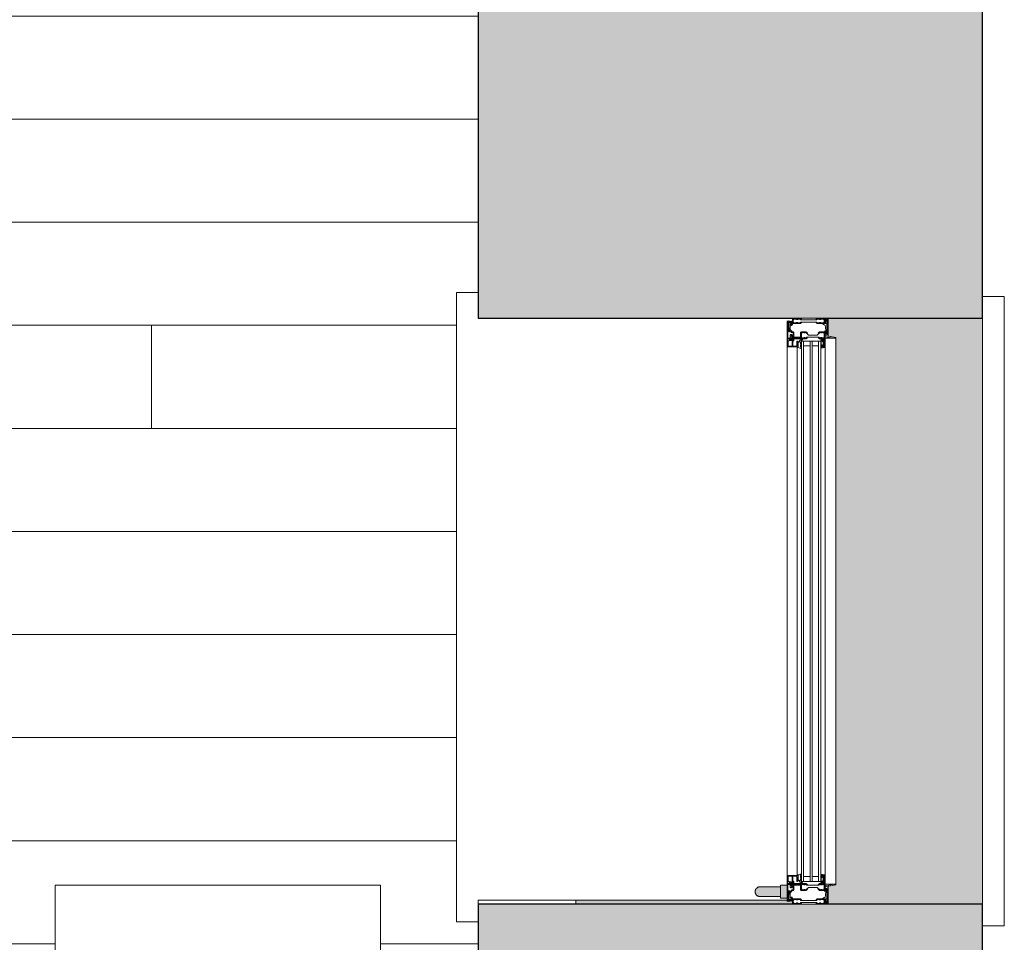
# Model space of a CAD drawing. Header units: centimetres. Extents: x 1278 to 4826, y -2037 to 1154.
# Tile 13 of 39: x 2598 to 2779, y 129 to 299. Entities that reach past the tile are written whole.
import ezdxf

# ---------------------------------------------------------------- set-up
doc = ezdxf.new("R2010")
doc.units = ezdxf.units.CM
for name, color, linetype, lineweight in [('A-widok-1', 11, 'Continuous', 9), ('Elementy szczegółów', 7, 'Continuous', 9), ('OGRODOWA - dwg temp_dwg-1', 20, 'Continuous', 35), ('Okna', 7, 'Continuous', 9), ('Okna-1', 9, 'Continuous', 9), ('Wyposażenie elektryczne', 7, 'Continuous', 9), ('Wzór powierzchni-2', 9, 'Continuous', 9), ('Ściany', 7, 'Continuous', 9), ('Ściany-1', 254, 'Continuous', 9), ('Ściany-2', 250, 'Continuous', 25)]:
    doc.layers.add(name, color=color, linetype=linetype, lineweight=lineweight)

# ---------------------------------------------------------------- blocks, each defined once
blk = doc.blocks.new('JANSEN_AG_Jansen_Janisol_Arte_66_window_2022 - Type 1-822849-Aranżacja_wersja_01')
at = {"layer": 'Okna-1'}
for points in [[(52.86, 10.21), (52.86, 10.45), (50.54, 10.45), (50.54, 9.25), (52.86, 9.25)], [(52.6, 9.25), (50.8, 9.25), (50.83, 5.22), (51.06, 4.81), (51.47, 4.58), (51.93, 4.58), (52.34, 4.81), (52.57, 5.22), (52.6, 5.45)]]:
    blk.add_hatch(color=256, dxfattribs=at).paths.add_polyline_path(points)
at = {"layer": 'Elementy szczegółów'}
for p, q in [((-50.45, 19.45), (-50.69, 18.05)), ((50.44, 19.45), (-50.45, 19.45)), ((50.69, 18.05), (50.44, 19.45)), ((-50.69, 18.05), (-54, 18.05)), ((-54, 18.05), (-54, 11.45)), ((-54, 18.05), (-54, 11.45)), ((-54, 18.05), (-54, 11.45)), ((-54, 16.45), (-54, 16.7)), ((-53.85, 18.05), (-51.15, 18.05)), ((-51.15, 17.75), (-53.55, 17.75)), ((-53.55, 17.45), (-53.15, 17.45)), ((-53.54, 17.75), (-53.06, 17.75)), ((-53.08, 17.54), (-53.29, 17.56)), ((-53, 17.08), (-52.98, 17.43)), ((-53, 16.45), (-53, 16.7)), ((-52.93, 17.06), (-52.97, 17.05)), ((-52.94, 17.75), (-51.15, 17.75)), ((-52.75, 17.42), (-52.86, 17.14)), ((-51.5, 16.64), (-51.5, 16.89)), ((-51.49, 17.69), (-51.23, 17.7)), ((-51.14, 17.5), (-51.36, 17.45)), ((-51.35, 17.45), (-48.85, 17.45)), ((-51.09, 17.74), (-51.07, 17.58)), ((-50.2, 16.64), (-50.2, 16.89)), ((-50, 16.65), (-50.16, 16.77)), ((-48.85, 17.15), (-50.15, 17.15)), ((-50.13, 16.84), (-49.77, 16.9)), ((-50.01, 16.74), (-49.99, 16.67)), ((-49.91, 16.72), (-49.91, 16.71)), ((-49.7, 17.1), (-48.93, 17.1)), ((-49.24, 16.7), (-49.28, 16.75)), ((-49.18, 16.74), (-49.21, 16.71)), ((-48.7, 16.91), (-49.06, 16.92)), ((-48.85, 17.45), (-44.5, 17.45)), ((-48.7, 17.26), (-48.7, 17.3)), ((-48.59, 16.75), (-48.66, 16.88)), ((45, 17.45), (-45, 17.45)), ((45, 16.65), (-45, 16.65)), ((48.85, 17.45), (44.5, 17.45)), ((48.59, 16.75), (48.66, 16.88)), ((48.7, 17.26), (48.7, 17.3)), ((48.7, 16.91), (49.06, 16.92)), ((51.35, 17.45), (48.85, 17.45)), ((48.85, 17.15), (50.15, 17.15)), ((49.7, 17.1), (48.93, 17.1)), ((49.18, 16.74), (49.21, 16.71)), ((49.24, 16.7), (49.28, 16.75)), ((50.13, 16.84), (49.77, 16.9)), ((49.91, 16.72), (49.91, 16.71)), ((50.01, 16.74), (49.99, 16.67)), ((50, 16.65), (50.16, 16.77)), ((50.2, 16.64), (50.2, 16.89)), ((54, 18.05), (50.69, 18.05)), ((51.09, 17.74), (51.07, 17.58)), ((51.14, 17.5), (51.36, 17.45)), ((53.85, 18.05), (51.15, 18.05)), ((52.94, 17.75), (51.15, 17.75)), ((51.15, 17.75), (53.55, 17.75)), ((51.49, 17.69), (51.23, 17.7)), ((51.5, 16.64), (51.5, 16.89)), ((52.75, 17.42), (52.86, 17.14)), ((52.93, 17.06), (52.97, 17.05)), ((53, 17.08), (52.98, 17.43)), ((53, 16.45), (53, 16.7)), ((53.54, 17.75), (53.06, 17.75)), ((53.08, 17.54), (53.29, 17.56)), ((53.55, 17.45), (53.15, 17.45)), ((54, 11.45), (54, 18.05)), ((54, 18.05), (54, 11.45)), ((54, 18.05), (54, 11.45)), ((54, 16.45), (54, 16.7)), ((-49.8, 16.25), (-44.5, 16.25)), ((-49.8, 15.08), (-44.5, 15.08)), ((-49.8, 14.68), (-44.5, 14.68)), ((-48.9, 16.25), (-48.9, 15.08)), ((-48.9, 14.68), (-48.9, 13.5)), ((45, 16.25), (-45, 16.25)), ((45, 15.08), (-45, 15.08)), ((45, 14.68), (-45, 14.68)), ((49.8, 16.25), (44.5, 16.25)), ((49.8, 15.08), (44.5, 15.08)), ((49.8, 14.68), (44.5, 14.68)), ((48.9, 16.25), (48.9, 15.08)), ((48.9, 14.68), (48.9, 13.5)), ((-51.5, 13.51), (-51.5, 13.76)), ((-50.6, 12.95), (-51.35, 12.95)), ((-51.3, 13.1), (-50.56, 13.1)), ((-50.5, 11.8), (-50.5, 12.85)), ((-50.36, 12.9), (-50.36, 11.75)), ((-50.2, 13.51), (-50.2, 13.76)), ((-50.01, 13.26), (-50.03, 13.24)), ((-50.02, 13.23), (-49.94, 13.21)), ((-49.92, 13.18), (-49.94, 13.17)), ((-49.93, 13.14), (-49.85, 13.13)), ((-49.84, 13.09), (-49.86, 13.07)), ((-49.85, 13.06), (-49.75, 13.04)), ((-49.8, 13.5), (-44.5, 13.5)), ((-49.65, 12.65), (-49.65, 12.75)), ((-49.05, 12.9), (-48.7, 12.95)), ((-48.5, 13.05), (-48.44, 13.09)), ((45, 13.5), (-45, 13.5)), ((45, 13.1), (-45, 13.1)), ((49.8, 13.5), (44.5, 13.5)), ((48.5, 13.05), (48.44, 13.09)), ((49.05, 12.9), (48.7, 12.95)), ((49.65, 12.65), (49.65, 12.75)), ((49.85, 13.06), (49.75, 13.04)), ((49.84, 13.09), (49.86, 13.07)), ((49.93, 13.14), (49.85, 13.13)), ((49.92, 13.18), (49.94, 13.17)), ((50.02, 13.23), (49.94, 13.21)), ((50.01, 13.26), (50.03, 13.24)), ((50.2, 13.51), (50.2, 13.76)), ((50.36, 12.9), (50.36, 11.75)), ((50.5, 11.8), (50.5, 12.85)), ((51.3, 13.1), (50.56, 13.1)), ((50.6, 12.95), (51.35, 12.95)), ((51.5, 13.51), (51.5, 13.76)), ((-54, 12.21), (-54, 12.46)), ((-54, 11.45), (-53.5, 11.45)), ((-53.15, 11.45), (-53.85, 11.45)), ((-53.45, 10.98), (-53.4, 11.08)), ((-53.2, 10.83), (-53.14, 10.92)), ((-53.19, 11.26), (-52.91, 11.26)), ((-53.14, 10.92), (-53.19, 10.83)), ((-53.17, 11.45), (-53.16, 11.45)), ((-53, 12.21), (-53, 12.46)), ((-52.88, 11.23), (-52.88, 11.06)), ((-52.82, 11), (-51.99, 11)), ((-51.89, 11.06), (-51.81, 11.07)), ((-51.67, 10.83), (-51.77, 11)), ((-51.64, 11.08), (-51.54, 10.91)), ((-51.59, 11.3), (-51.55, 11.3)), ((-51.55, 11.15), (-51.59, 11.15)), ((-51.5, 11.35), (-51.5, 11.55)), ((-51.35, 11.7), (-50.6, 11.7)), ((-50.2, 11.45), (-50.2, 10.95)), ((-49.91, 10.92), (-49.91, 11.48)), ((-48.89, 11.53), (-49.69, 11.53)), ((-49.69, 11.4), (-48.89, 11.4)), ((-49.51, 12.5), (-49.55, 12.5)), ((-48.73, 12.5), (-49.45, 12.5)), ((-49, 12.42), (-49, 12.4)), ((-48.78, 12.5), (-48.92, 12.5)), ((-48.84, 12.19), (-48.84, 11.58)), ((-48.84, 11.35), (-48.84, 10.69)), ((-48.7, 12.36), (-48.7, 12.47)), ((-48.7, 10.58), (-48.7, 12.42)), ((-48.61, 12.33), (-48.67, 12.33)), ((-48.65, 12.33), (-44.5, 12.33)), ((45, 12.33), (-45, 12.33)), ((48.65, 12.33), (44.5, 12.33)), ((48.61, 12.33), (48.67, 12.33)), ((48.7, 12.36), (48.7, 12.47)), ((48.7, 10.58), (48.7, 12.42)), ((48.73, 12.5), (49.45, 12.5)), ((48.78, 12.5), (48.92, 12.5)), ((48.84, 12.19), (48.84, 11.58)), ((48.84, 11.35), (48.84, 10.69)), ((48.89, 11.53), (49.68, 11.53)), ((49.68, 11.4), (48.89, 11.4)), ((49, 12.42), (49, 12.4)), ((49.51, 12.5), (49.55, 12.5)), ((49.91, 10.92), (49.91, 11.48)), ((50.2, 11.45), (50.2, 10.95)), ((51.35, 11.7), (50.6, 11.7)), ((51.5, 11.35), (51.5, 11.55)), ((51.64, 11.08), (51.54, 10.91)), ((51.59, 11.3), (51.55, 11.3)), ((51.55, 11.15), (51.59, 11.15)), ((51.67, 10.83), (51.77, 11)), ((51.89, 11.06), (51.81, 11.07)), ((52.82, 11), (51.99, 11)), ((52.88, 11.23), (52.88, 11.06)), ((53.19, 11.26), (52.91, 11.26)), ((53, 12.21), (53, 12.46)), ((53.2, 10.83), (53.14, 10.92)), ((53.14, 10.92), (53.19, 10.83)), ((53.17, 11.45), (53.15, 11.45)), ((53.15, 11.45), (53.85, 11.45)), ((53.45, 10.98), (53.4, 11.08)), ((53.5, 11.45), (54, 11.45)), ((54, 12.21), (54, 12.46)), ((-53.5, 10.45), (53.5, 10.45)), ((-53.15, 10.75), (-51.71, 10.75)), ((-50.35, 10.45), (-53.15, 10.45)), ((-52.19, 10.83), (-52.25, 10.77)), ((-51.96, 10.76), (-52.13, 10.84)), ((-51.71, 10.75), (-51.9, 10.75)), ((-50.2, 10.71), (-50.2, 10.63)), ((-50.08, 10.5), (-48.78, 10.5)), ((-49.88, 10.83), (-50.06, 10.85)), ((-49.81, 10.7), (-49.81, 10.76)), ((-48.89, 10.64), (-49.76, 10.64)), ((50.07, 10.5), (48.78, 10.5)), ((48.89, 10.64), (49.76, 10.64)), ((49.81, 10.7), (49.81, 10.76)), ((49.88, 10.83), (50.06, 10.85)), ((50.2, 10.71), (50.2, 10.63)), ((50.35, 10.45), (53.15, 10.45)), ((51.71, 10.75), (51.9, 10.75)), ((53.15, 10.75), (51.71, 10.75)), ((51.96, 10.76), (52.13, 10.84)), ((52.19, 10.83), (52.25, 10.77))]:
    blk.add_line(p, q, dxfattribs=at)
at = {"layer": 'Elementy szczegółów', "flags": 128}
for points in [[(-50.45, 19.45), (-50.3, 19.45), (-50.3, 19.12), (-50.6, 17.45), (-50.8, 17.45)], [(50.44, 19.45), (50.3, 19.45), (50.3, 19.12), (50.6, 17.45), (50.8, 17.45)], [(-53.85, 12.21), (-53.78, 12.21), (-53.78, 12.46), (-53.85, 12.46), (-53.85, 12.85), (-53.7, 13), (-53.7, 15.9), (-53.85, 16.05), (-53.85, 16.45), (-53.78, 16.45), (-53.78, 16.7), (-53.85, 16.7), (-53.85, 17.15), (-53.7, 17.3), (-53.3, 17.3), (-53.15, 17.15), (-53.15, 16.7), (-53.23, 16.7), (-53.23, 16.45), (-53.15, 16.45), (-53.15, 16.05), (-53.3, 15.9), (-53.3, 13), (-53.15, 12.85), (-53.15, 12.46), (-53.23, 12.46), (-53.23, 12.21), (-53.15, 12.21), (-53.15, 11.75), (-53.3, 11.6), (-53.7, 11.6), (-53.85, 11.75)], [(-50.5, 16.31), (-50.35, 16.46), (-50.35, 16.64), (-50.43, 16.64), (-50.43, 16.89), (-50.35, 16.89), (-50.35, 17.15), (-50.5, 17.3), (-51.2, 17.3), (-51.35, 17.15), (-51.35, 16.89), (-51.28, 16.89), (-51.28, 16.64), (-51.35, 16.64), (-51.35, 16.46), (-50.9, 16.01), (-50.9, 14.39), (-51.35, 13.94), (-51.35, 13.76), (-51.28, 13.76), (-51.28, 13.51), (-51.35, 13.51), (-51.35, 13.25), (-51.2, 13.1), (-50.5, 13.1), (-50.35, 13.25), (-50.35, 13.51), (-50.43, 13.51), (-50.43, 13.76), (-50.35, 13.76), (-50.35, 13.94), (-50.5, 14.09)], [(-49, 17.15), (-49, 17.1), (-49.7, 17.1), (-49.69, 17.15)], [(49, 17.15), (49, 17.1), (49.7, 17.1), (49.69, 17.15)], [(50.5, 16.31), (50.35, 16.46), (50.35, 16.64), (50.42, 16.64), (50.42, 16.89), (50.35, 16.89), (50.35, 17.15), (50.5, 17.3), (51.2, 17.3), (51.35, 17.15), (51.35, 16.89), (51.27, 16.89), (51.27, 16.64), (51.35, 16.64), (51.35, 16.46), (50.9, 16.01), (50.9, 14.39), (51.35, 13.94), (51.35, 13.76), (51.27, 13.76), (51.27, 13.51), (51.35, 13.51), (51.35, 13.25), (51.2, 13.1), (50.5, 13.1), (50.35, 13.25), (50.35, 13.51), (50.42, 13.51), (50.42, 13.76), (50.35, 13.76), (50.35, 13.94), (50.5, 14.09)], [(53.85, 12.21), (53.77, 12.21), (53.77, 12.46), (53.85, 12.46), (53.85, 12.85), (53.7, 13), (53.7, 15.9), (53.85, 16.05), (53.85, 16.45), (53.77, 16.45), (53.77, 16.7), (53.85, 16.7), (53.85, 17.15), (53.7, 17.3), (53.3, 17.3), (53.15, 17.15), (53.15, 16.7), (53.22, 16.7), (53.22, 16.45), (53.15, 16.45), (53.15, 16.05), (53.3, 15.9), (53.3, 13), (53.15, 12.85), (53.15, 12.46), (53.22, 12.46), (53.22, 12.21), (53.15, 12.21), (53.15, 11.75), (53.3, 11.6), (53.7, 11.6), (53.85, 11.75)]]:
    blk.add_lwpolyline(points, close=True, dxfattribs=at)
for points in [[(-50.3, 19.12), (-50.3, 17.45), (-50.6, 17.45)], [(-44.5, 17.45), (-50.3, 17.45), (-50.3, 19.45), (-44.5, 19.45)], [(44.5, 17.45), (50.3, 17.45), (50.3, 19.45), (44.5, 19.45)], [(50.3, 19.12), (50.3, 17.45), (50.6, 17.45)], [(-54, 16.07), (-54, 16.45), (-53.93, 16.45), (-53.93, 16.7), (-54, 16.7), (-54, 17.9)], [(-53.55, 17.89), (-51.15, 17.89), (-51.15, 17.9), (-53.85, 17.9), (-53.85, 16.7), (-53.78, 16.7), (-53.78, 16.45), (-53.85, 16.45), (-53.85, 16.05), (-53.7, 15.9), (-53.81, 15.79), (-53.94, 15.93)], [(-53.06, 15.93), (-53.19, 15.79), (-53.3, 15.9), (-53.15, 16.05), (-53.15, 16.45), (-53.23, 16.45), (-53.23, 16.7), (-53.15, 16.7), (-53.15, 17.3), (-53.55, 17.3)], [(-53, 17.3), (-53, 16.7), (-53.08, 16.7), (-53.08, 16.45), (-53, 16.45), (-53, 16.07)], [(-51.5, 16.48), (-51.5, 16.64), (-51.43, 16.64), (-51.43, 16.89), (-51.5, 16.89), (-51.5, 17.3)], [(-50.15, 17.29), (-48.85, 17.29), (-48.85, 17.3), (-50.4, 17.3), (-51.35, 17.3), (-51.35, 16.89), (-51.28, 16.89), (-51.28, 16.64), (-51.35, 16.64), (-51.35, 16.46), (-51.2, 16.31), (-51.31, 16.2), (-51.44, 16.34)], [(-50.26, 16.34), (-50.39, 16.2), (-50.5, 16.31), (-50.35, 16.46), (-50.35, 16.64), (-50.43, 16.64), (-50.43, 16.89), (-50.35, 16.89), (-50.35, 17.09)], [(-50.2, 17.1), (-50.2, 16.89), (-50.28, 16.89), (-50.28, 16.64), (-50.2, 16.64), (-50.2, 16.48)], [(-44.5, 13.1), (-49.8, 13.1), (-49.8, 16.65), (-44.5, 16.65)], [(-49.31, 16.76), (-49.43, 16.76), (-49.55, 16.75)], [(44.5, 13.1), (49.8, 13.1), (49.8, 16.65), (44.5, 16.65)], [(50.15, 17.29), (48.85, 17.29), (48.85, 17.3), (50.4, 17.3), (51.35, 17.3), (51.35, 16.89), (51.27, 16.89), (51.27, 16.64), (51.35, 16.64), (51.35, 16.46), (51.2, 16.31), (51.31, 16.2), (51.44, 16.34)], [(49.31, 16.76), (49.43, 16.76), (49.55, 16.75)], [(50.2, 17.1), (50.2, 16.89), (50.27, 16.89), (50.27, 16.64), (50.2, 16.64), (50.2, 16.48)], [(50.26, 16.34), (50.39, 16.2), (50.5, 16.31), (50.35, 16.46), (50.35, 16.64), (50.42, 16.64), (50.42, 16.89), (50.35, 16.89), (50.35, 17.09)], [(53.54, 17.89), (51.15, 17.89), (51.15, 17.9), (53.85, 17.9), (53.85, 16.7), (53.77, 16.7), (53.77, 16.45), (53.85, 16.45), (53.85, 16.05), (53.7, 15.9), (53.81, 15.79), (53.94, 15.93)], [(51.5, 16.48), (51.5, 16.64), (51.42, 16.64), (51.42, 16.89), (51.5, 16.89), (51.5, 17.3)], [(53, 17.3), (53, 16.7), (53.07, 16.7), (53.07, 16.45), (53, 16.45), (53, 16.07)], [(53.06, 15.93), (53.19, 15.79), (53.3, 15.9), (53.15, 16.05), (53.15, 16.45), (53.22, 16.45), (53.22, 16.7), (53.15, 16.7), (53.15, 17.3), (53.54, 17.3)], [(54, 16.07), (54, 16.45), (53.92, 16.45), (53.92, 16.7), (54, 16.7), (54, 17.9)], [(-54, 11.6), (-54, 12.21), (-53.93, 12.21), (-53.93, 12.46), (-54, 12.46), (-54, 12.83)], [(-53.94, 12.97), (-53.81, 13.11), (-53.7, 13), (-53.85, 12.85), (-53.85, 12.46), (-53.78, 12.46), (-53.78, 12.21), (-53.85, 12.21), (-53.85, 11.6), (-53.15, 11.6), (-53.15, 12.21), (-53.23, 12.21), (-53.23, 12.46), (-53.15, 12.46), (-53.15, 12.85), (-53.3, 13), (-53.19, 13.11), (-53.06, 12.97)], [(-51.72, 10.61), (-53.15, 10.61), (-51.71, 10.6), (-50.35, 10.6), (-50.35, 13.51), (-50.43, 13.51), (-50.43, 13.76), (-50.35, 13.76), (-50.35, 13.94), (-50.5, 14.09), (-50.39, 14.2), (-50.26, 14.06)], [(-53, 12.83), (-53, 12.46), (-53.08, 12.46), (-53.08, 12.21), (-53, 12.21), (-53, 11.6)], [(-51.5, 13.1), (-51.5, 13.51), (-51.43, 13.51), (-51.43, 13.76), (-51.5, 13.76), (-51.5, 13.92)], [(-51.44, 14.06), (-51.31, 14.2), (-51.2, 14.09), (-51.35, 13.94), (-51.35, 13.76), (-51.28, 13.76), (-51.28, 13.51), (-51.35, 13.51), (-51.35, 13.15)], [(-50.2, 13.92), (-50.2, 13.76), (-50.28, 13.76), (-50.28, 13.51), (-50.2, 13.51), (-50.2, 10.6)], [(-49.73, 13.02), (-49.74, 12.98), (-49.72, 12.97)], [(49.73, 13.02), (49.74, 12.98), (49.72, 12.97)], [(50.2, 13.92), (50.2, 13.76), (50.27, 13.76), (50.27, 13.51), (50.2, 13.51), (50.2, 10.6)], [(51.72, 10.61), (53.15, 10.61), (51.71, 10.6), (50.35, 10.6), (50.35, 13.51), (50.42, 13.51), (50.42, 13.76), (50.35, 13.76), (50.35, 13.94), (50.5, 14.09), (50.39, 14.2), (50.26, 14.06)], [(51.44, 14.06), (51.31, 14.2), (51.2, 14.09), (51.35, 13.94), (51.35, 13.76), (51.27, 13.76), (51.27, 13.51), (51.35, 13.51), (51.35, 13.15)], [(51.5, 13.1), (51.5, 13.51), (51.42, 13.51), (51.42, 13.76), (51.5, 13.76), (51.5, 13.92)], [(53, 12.83), (53, 12.46), (53.07, 12.46), (53.07, 12.21), (53, 12.21), (53, 11.6)], [(53.94, 12.97), (53.81, 13.11), (53.7, 13), (53.85, 12.85), (53.85, 12.46), (53.77, 12.46), (53.77, 12.21), (53.85, 12.21), (53.85, 11.6), (53.15, 11.6), (53.15, 12.21), (53.22, 12.21), (53.22, 12.46), (53.15, 12.46), (53.15, 12.85), (53.3, 13), (53.19, 13.11), (53.06, 12.97)], [(54, 11.6), (54, 12.21), (53.92, 12.21), (53.92, 12.46), (54, 12.46), (54, 12.83)], [(-53.31, 10.9), (-53.26, 11), (-53.26, 11), (-53.32, 10.9)], [(-50.56, 11.55), (-51.35, 11.55), (-51.35, 11.35)], [(-50.2, 11), (-50.9, 11), (-50.98, 11.16), (-50.98, 11.24), (-50.9, 11.4), (-50.2, 11.4)], [(-50.98, 11.16), (-50.55, 11.4), (-50.55, 11)], [(-50.17, 10.92), (-50.15, 10.92), (-50.15, 11.48), (-50.17, 11.48)], [(-49.92, 10.9), (-50.02, 10.85), (-50.05, 10.85), (-50.05, 11.55), (-50.02, 11.55)], [(-50.02, 10.85), (-50.02, 11.55), (-49.92, 11.5)], [(-49.02, 12.38), (-49.8, 12.38), (-49.8, 12.24), (-48.89, 12.24)], [(49.02, 12.38), (49.8, 12.38), (49.8, 12.24), (48.89, 12.24)], [(49.92, 10.9), (50.02, 10.85), (50.05, 10.85), (50.05, 11.55), (50.02, 11.55)], [(50.02, 10.85), (50.02, 11.55), (49.92, 11.5)], [(50.17, 10.92), (50.15, 10.92), (50.15, 11.48), (50.17, 11.48)], [(50.2, 11), (50.9, 11), (50.98, 11.16), (50.98, 11.24), (50.9, 11.4), (50.2, 11.4)], [(50.98, 11.16), (50.55, 11.4), (50.55, 11)], [(50.56, 11.55), (51.35, 11.55), (51.35, 11.35)], [(53.31, 10.9), (53.26, 11), (53.26, 11), (53.32, 10.9)]]:
    blk.add_lwpolyline(points, dxfattribs=at)
at = {"layer": 'Elementy szczegółów'}
for centre, radius, start, end in [((-53.85, 17.9), 0.15, 90, 180), ((-53.55, 17.6), 0.295, 90, 270), ((-53.55, 17.6), 0.15, 90, 270), ((-53.53, 17.63), 0.118, 95.6445, 218.7253), ((-53.35, 17.81), 0.365, 223.5519, 261.2737), ((-53.48, 17.56), 0.021, 39.2375, 229.1173), ((-53.27, 17.87), 0.396, 235.8759, 251.9874), ((-53.15, 17.9), 0.451, 225.2369, 262.0464), ((-53.4, 17.47), 0.0247, 260.6822, 74.3018), ((-53.29, 17.54), 0.0168, 88.3181, 211.6819), ((-53.18, 17.69), 0.203, 231.4189, 261.1971), ((-53.21, 17.47), 0.0212, 270.7551, 92.9813), ((-53.15, 17.3), 0.15, 0, 90), ((-53.09, 17.43), 0.111, 2.2068, 83.2647), ((-53.07, 17.72), 0.0303, 40.0346, 86.665), ((-53, 17.78), 0.0542, 221.9334, 318.0666), ((-52.98, 17.07), 0.025, 166.9682, 283.0318), ((-52.94, 17.72), 0.0325, 97.2961, 138.0607), ((-52.96, 17.17), 0.11, 287.1159, 346.003), ((-52.63, 17.36), 0.134, 95.8263, 153.3731), ((-54.97, 38.52), 21.16, 276.3107, 279.1697), ((-51.65, 17.42), 0.0405, 87.0635, 280.5466), ((-51.66, 17.62), 0.166, 271.6692, 307.1717), ((-51.72, 17.96), 0.586, 277.473, 292.527), ((-51.47, 16.87), 0.772, 76.741, 99.7196), ((-51.44, 17.4), 0.144, 94.6394, 141.8649), ((-51.49, 17.68), 0.00917, 88.033, 270), ((-51.26, 16.78), 0.679, 99.0644, 110.9356), ((-51.35, 17.3), 0.15, 90, 180), ((-51.3, 16.48), 0.2, 180, 225), ((-51.49, 16.63), 1.05, 78.8118, 90.244), ((-51.45, 17.5), 0.0126, 95.8171, 255.3907), ((-51.5, 17.96), 0.453, 275.3486, 300.5223), ((-51.48, 18.12), 0.63, 272.1223, 297.6366), ((-51.48, 17.89), 0.346, 273.7934, 301.8936), ((-51.3, 17.61), 0.0134, 287.4026, 72.5974), ((-51.29, 17.61), 0.0462, 305.1137, 76.6022), ((-51.23, 17.62), 0.073, 299.673, 90.327), ((-51.15, 17.9), 0.15, 0, 90), ((-51.15, 17.9), 0.15, 270, 0), ((-51.15, 17.91), 0.162, 270.008, 281.4781), ((-51.15, 17.58), 0.0819, 277.0768, 0), ((-51.11, 17.73), 0.02, 8.2975, 108.8505), ((-50.15, 17.09), 0.2, 90, 180), ((-50.4, 16.48), 0.2, 315, 0), ((-50.15, 17.1), 0.05, 90.0096, 178.7558), ((-50.14, 16.8), 0.0278, 123.5601, 232.5775), ((-50.07, 16.68), 0.162, 110.2761, 123.2509), ((-50.08, 17.06), 0.0251, 98.1708, 269.8705), ((-49.8, 15.24), 1.86, 86.7642, 98.6585), ((-50.13, 14.71), 2.32, 81.1304, 88.8304), ((-50, 16.74), 0.012, 43.2835, 194.0108), ((-50, 16.66), 0.0112, 232.1176, 20.4022), ((-49.63, 17.15), 0.539, 228.1054, 236.7263), ((-49.92, 16.71), 0.0112, 243.4141, 20.6435), ((-49.86, 16.74), 0.0579, 162.3195, 198.9111), ((-49.9, 16.75), 0.0126, 88.7763, 159.4345), ((-49.65, 19.86), 3.1, 265.3001, 271.7307), ((-49.78, 16.95), 0.0526, 287.5217, 78.0648), ((-49.3, 16.74), 0.0263, 36.8524, 93.5031), ((-49.23, 16.72), 0.0205, 221.1312, 325.1826), ((-49.16, 16.72), 0.0298, 65.5834, 139.44), ((-48.54, 18.58), 1.93, 251.7544, 270.402), ((-49.1, 16.9), 0.0138, 112.3843, 208.529), ((-49.07, 16.91), 0.05, 202.5905, 247.4095), ((-49.07, 16.84), 0.0822, 85.3454, 116.6744), ((-48.44, 18.3), 1.58, 245.5567, 266.7641), ((-48.93, 17.15), 0.0512, 269.8088, 315.4387), ((-48.87, 17.09), 0.0361, 44.0136, 134.5246), ((-48.85, 17.3), 0.15, 0, 90), ((-48.85, 17.3), 0.15, 270, 0), ((-48.8, 17.14), 0.0475, 217.0257, 306.3102), ((-48.87, 17.25), 0.174, 304.6591, 3.9129), ((-48.67, 17.3), 0.0329, 98.4746, 175.5435), ((-48.71, 16.85), 0.0606, 31.1918, 85.3926), ((-48.66, 17.26), 0.0714, 8.1113, 101.2299), ((-49.92, 17.04), 1.35, 358.1089, 9.7633), ((-48.57, 16.77), 0.0291, 215.8566, 9.9169), ((-47.68, 16.99), 0.884, 179.2559, 193.9116), ((-48.53, 16.69), 0.0389, 267.8033, 82.89), ((48.53, 16.69), 0.0389, 97.11, 272.1967), ((48.44, 18.3), 1.58, 273.2359, 294.4433), ((48.54, 18.58), 1.93, 269.598, 288.2456), ((47.68, 16.99), 0.884, 346.0884, 0.7441), ((48.57, 16.77), 0.0291, 170.0831, 324.1434), ((49.92, 17.04), 1.35, 170.2367, 181.8911), ((48.66, 17.26), 0.0714, 78.7701, 171.8887), ((48.71, 16.85), 0.0606, 94.6074, 148.8082), ((48.67, 17.3), 0.0329, 4.4565, 81.5254), ((48.85, 17.3), 0.15, 90, 180), ((48.85, 17.3), 0.15, 180, 270), ((48.87, 17.25), 0.174, 176.0871, 235.3409), ((48.8, 17.14), 0.0475, 233.6898, 322.9743), ((48.87, 17.09), 0.0361, 45.4754, 135.9864), ((48.93, 17.15), 0.0512, 224.5613, 270.1912), ((49.07, 16.84), 0.0822, 63.3256, 94.6546), ((49.07, 16.91), 0.05, 292.5905, 337.4095), ((49.1, 16.9), 0.0138, 331.471, 67.6157), ((49.16, 16.72), 0.0298, 40.56, 114.4166), ((49.23, 16.72), 0.0205, 214.8174, 318.8688), ((49.3, 16.74), 0.0263, 86.4969, 143.1476), ((49.65, 19.86), 3.1, 268.2693, 274.6999), ((49.8, 15.24), 1.86, 81.3415, 93.2358), ((49.78, 16.95), 0.0526, 101.9352, 252.4783), ((50.13, 14.71), 2.32, 91.1696, 98.8696), ((49.9, 16.75), 0.0126, 20.5655, 91.2237), ((49.86, 16.74), 0.0579, 341.0889, 17.6805), ((49.92, 16.71), 0.0112, 159.3565, 296.5859), ((49.63, 17.15), 0.539, 303.2737, 311.8946), ((50, 16.66), 0.0112, 159.5978, 307.8824), ((50, 16.74), 0.012, 345.9892, 136.7165), ((50.08, 17.06), 0.0251, 270.1295, 81.8292), ((50.07, 16.68), 0.162, 56.7491, 69.7239), ((50.15, 17.09), 0.2, 0, 90), ((50.15, 17.1), 0.05, 1.2442, 89.9904), ((50.14, 16.8), 0.0278, 307.4225, 56.4399), ((50.4, 16.48), 0.2, 180, 225), ((51.15, 17.9), 0.15, 90, 180), ((51.15, 17.9), 0.15, 180, 270), ((51.15, 17.58), 0.0819, 180, 262.9232), ((51.11, 17.73), 0.02, 71.1495, 171.7025), ((51.15, 17.91), 0.162, 258.5219, 269.992), ((51.23, 17.62), 0.073, 89.673, 240.327), ((51.48, 18.12), 0.63, 242.3634, 267.8777), ((51.29, 17.61), 0.0462, 103.3978, 234.8863), ((51.5, 17.96), 0.453, 239.4777, 264.6514), ((51.49, 16.63), 1.05, 89.756, 101.1882), ((51.47, 16.87), 0.772, 80.2804, 103.259), ((51.3, 17.61), 0.0134, 107.4026, 252.5974), ((51.48, 17.89), 0.346, 238.1064, 266.2066), ((51.35, 17.3), 0.15, 0, 90), ((51.26, 16.78), 0.679, 69.0644, 80.9356), ((51.3, 16.48), 0.2, 315, 0), ((51.44, 17.4), 0.144, 38.1351, 85.3606), ((51.45, 17.5), 0.0126, 284.6093, 84.1829), ((51.49, 17.68), 0.00917, 270, 91.967), ((51.72, 17.96), 0.586, 247.473, 262.527), ((51.66, 17.62), 0.166, 232.8283, 268.3308), ((54.97, 38.52), 21.16, 260.8303, 263.6893), ((51.65, 17.42), 0.0405, 259.4534, 92.9365), ((52.63, 17.36), 0.134, 26.6269, 84.1737), ((52.96, 17.17), 0.11, 193.997, 252.8841), ((52.94, 17.72), 0.0325, 41.9393, 82.7039), ((53, 17.78), 0.0542, 221.9334, 318.0666), ((52.98, 17.07), 0.025, 256.9682, 13.0318), ((53.09, 17.43), 0.111, 96.7353, 177.7932), ((53.15, 17.3), 0.15, 90, 180), ((53.07, 17.72), 0.0303, 93.335, 139.9654), ((53.21, 17.47), 0.0212, 87.0187, 269.2449), ((53.15, 17.9), 0.451, 277.9536, 314.7631), ((53.18, 17.69), 0.203, 278.8029, 308.5811), ((53.29, 17.54), 0.0168, 328.3181, 91.6819), ((53.4, 17.47), 0.0247, 105.6982, 279.3178), ((53.27, 17.87), 0.396, 288.0126, 304.1241), ((53.35, 17.81), 0.365, 278.7263, 316.4481), ((53.48, 17.56), 0.021, 310.8827, 140.7625), ((53.54, 17.6), 0.295, 270, 90), ((53.53, 17.63), 0.118, 321.2747, 84.3555), ((53.55, 17.6), 0.15, 270, 90), ((53.85, 17.9), 0.15, 360, 90), ((-53.8, 16.07), 0.2, 180, 225), ((-53.2, 16.07), 0.2, 315, 0), ((53.2, 16.07), 0.2, 180, 225), ((53.8, 16.07), 0.2, 315, 0), ((-53.8, 12.83), 0.2, 135, 180), ((-53.2, 12.83), 0.2, 360, 45), ((-51.3, 13.92), 0.2, 135, 180), ((-51.35, 13.1), 0.15, 180, 270), ((-51.3, 13.15), 0.05, 180, 270), ((-50.6, 12.85), 0.1, 0, 90), ((-50.56, 12.9), 0.2, 360, 90), ((-50.4, 13.92), 0.2, 360, 45), ((-50.17, 13.28), 0.0276, 90.901, 199.1336), ((-30.5, 25.3), 23.08, 211.423, 213.0003), ((-50.16, 12.45), 0.849, 80.5284, 90.2798), ((-50.02, 13.24), 0.0104, 139.8755, 265.0144), ((-50.03, 13.27), 0.0188, 321.0159, 76.9327), ((-49.94, 13.19), 0.0192, 317.2914, 80.619), ((-49.93, 13.16), 0.0145, 136.7774, 264.1038), ((-49.85, 13.07), 0.0107, 129.7442, 264.9657), ((-49.85, 13.11), 0.0227, 309.8334, 83.1308), ((-49.78, 12.77), 0.0841, 206.8434, 297.0271), ((-49.75, 13.02), 0.02, 345.7906, 83.7461), ((-49.73, 12.99), 0.0102, 163.6513, 244.0898), ((-49.82, 12.84), 0.163, 297.3766, 330.1669), ((-49.71, 13.01), 0.0422, 255.8689, 303.1812), ((-49.21, 12.16), 0.938, 90.135, 119.995), ((-49.66, 12.75), 0.0116, 1.3348, 148.6652), ((-49.57, 12.91), 0.0259, 121.118, 270), ((-49.25, 12.31), 0.708, 87.3752, 118.3608), ((-49.59, 13.58), 0.689, 270.91, 305.9388), ((-49.22, 13.06), 0.0396, 270, 86.519), ((-48.84, 12.33), 0.77, 88.9728, 116.4147), ((-49.06, 12.93), 0.0319, 116.4556, 278.9254), ((-48.73, 12.17), 0.851, 95.6076, 113.2807), ((-48.82, 13.06), 0.04, 278.8002, 91.1211), ((-48.81, 13.44), 0.498, 283.6034, 309.3858), ((-47.88, 12.56), 0.702, 137.0393, 169.7545), ((-48.42, 13.06), 0.0394, 318.5629, 129.8567), ((48.42, 13.06), 0.0394, 50.1433, 221.4371), ((47.88, 12.56), 0.702, 10.2455, 42.9607), ((48.81, 13.44), 0.498, 230.6142, 256.3966), ((48.82, 13.06), 0.04, 88.8789, 261.1998), ((48.84, 12.33), 0.77, 63.5853, 91.0272), ((48.73, 12.17), 0.851, 66.7193, 84.3924), ((49.06, 12.93), 0.0319, 261.0746, 63.5444), ((49.22, 13.06), 0.0396, 93.481, 270), ((49.59, 13.58), 0.689, 234.0612, 269.09), ((49.21, 12.16), 0.938, 60.005, 89.865), ((49.25, 12.31), 0.708, 61.6392, 92.6248), ((49.57, 12.91), 0.0259, 270, 58.882), ((49.66, 12.75), 0.0116, 31.3348, 178.6652), ((49.82, 12.84), 0.163, 209.8331, 242.6234), ((49.71, 13.01), 0.0422, 236.8188, 284.1311), ((49.75, 13.02), 0.02, 96.2539, 194.2094), ((49.73, 12.99), 0.0102, 295.9102, 16.3487), ((49.78, 12.77), 0.0841, 242.9729, 333.1566), ((49.85, 13.11), 0.0227, 96.8692, 230.1666), ((30.5, 25.3), 23.08, 326.9997, 328.577), ((49.85, 13.07), 0.0107, 275.0343, 50.2558), ((49.94, 13.19), 0.0192, 99.381, 222.7086), ((49.93, 13.16), 0.0145, 275.8962, 43.2226), ((50.03, 13.27), 0.0188, 103.0673, 218.9841), ((50.16, 12.45), 0.849, 89.7202, 99.4716), ((50.02, 13.24), 0.0104, 274.9856, 40.1245), ((50.17, 13.28), 0.0276, 340.8664, 89.099), ((50.4, 13.92), 0.2, 135, 180), ((50.56, 12.9), 0.2, 90, 180), ((50.6, 12.85), 0.1, 90, 180), ((51.3, 13.15), 0.05, 270, 0), ((51.35, 13.1), 0.15, 270, 0), ((51.3, 13.92), 0.2, 360, 45), ((53.2, 12.83), 0.2, 135, 180), ((53.8, 12.83), 0.2, 360, 45), ((-53.85, 11.6), 0.15, 180, 270), ((-53.15, 10.8), 0.35, 150, 270), ((-53.36, 11.21), 0.0811, 150.9801, 291.475), ((-52.92, 10.9), 0.62, 122.2354, 145.2889), ((-53.27, 11), 0.15, 329.1044, 150), ((-53.15, 10.8), 0.2, 150, 270), ((-53.15, 10.8), 0.19, 150, 270), ((-53.27, 11), 0.15, 90, 112.4755), ((-53.27, 11.26), 0.0241, 115.9276, 314.8873), ((-53, 10.73), 0.62, 73.1531, 116.2547), ((-53.27, 11), 0.15, 329.1044, 90), ((-53.15, 11.24), 0.21, 94.5701, 118.8054), ((-53.19, 11.15), 0.113, 91.9019, 120.8283), ((-53.15, 11.6), 0.147, 269.8148, 290.0291), ((-53.15, 11.6), 0.15, 270, 0), ((-53.01, 11.02), 0.445, 54.5243, 102.4482), ((-52.91, 11.23), 0.03, 1.1423, 90), ((-52.82, 11.06), 0.0601, 181.1423, 270), ((-52.84, 11.27), 0.0597, 355.924, 71.8598), ((-52.73, 11.26), 0.05, 175.924, 350.6078), ((-52.81, 11.27), 0.131, 350.6078, 62.0614), ((-51.99, 10.98), 0.029, 16.1549, 90), ((-51.64, 11.09), 0.343, 198.8643, 227.9191), ((-51.88, 11.03), 0.0259, 100.214, 180), ((-51.72, 11.02), 0.183, 177.1271, 233.6335), ((-51.81, 11.03), 0.0344, 19.1659, 91.8779), ((-51.59, 11.1), 0.2, 90, 210.0036), ((-51.22, 11.21), 0.588, 196.6469, 220.932), ((-51.72, 10.81), 0.2, 270, 30), ((-51.59, 11.1), 0.05, 90, 210), ((-51.55, 11.35), 0.05, 270, 0), ((-51.55, 11.35), 0.2, 270, 0), ((-51.35, 11.55), 0.15, 90, 180), ((-51.25, 11.1), 0.36, 343.9938, 16.0062), ((-50.6, 11.8), 0.1, 270, 0), ((-50.56, 11.75), 0.2, 270, 0), ((-50.17, 11.45), 0.03, 90, 180), ((-50.17, 10.95), 0.03, 180, 270), ((-50.12, 11.57), 0.0613, 146.0535, 322.017), ((-50, 11.5), 0.194, 34.4702, 149.5732), ((-50.15, 11.59), 0.113, 272.323, 337.6611), ((-50.15, 10.81), 0.113, 22.3389, 87.677), ((-50.01, 11.49), 0.0739, 38.8359, 150.2195), ((-50.02, 11.52), 0.03, 60, 90), ((-49.69, 11.72), 0.319, 214.6245, 270.2128), ((-49.93, 11.48), 0.02, 0, 60), ((-49.93, 10.92), 0.02, 300, 0), ((-49.69, 11.72), 0.189, 214.6245, 270.2128), ((-49.49, 12.65), 0.161, 181.3568, 242.7264), ((-49.58, 12.48), 0.0265, 31.6129, 61.4528), ((-49.48, 12.5), 0.03, 3.8226, 180), ((-49.02, 12.4), 0.02, 270, 0), ((-48.92, 12.42), 0.08, 90, 180), ((-48.89, 12.19), 0.05, 0, 90), ((-48.89, 11.58), 0.05, 270, 0), ((-48.89, 11.35), 0.05, 0, 90), ((-48.78, 12.42), 0.08, 0, 90), ((-48.73, 12.47), 0.0306, 0.7216, 89.2785), ((-48.67, 12.36), 0.0301, 180.7686, 269.1824), ((-48.61, 12.35), 0.0216, 273.9241, 357.2462), ((-46.1, 12.35), 2.49, 172.2647, 179.881), ((46.1, 12.35), 2.49, 0.119, 7.7353), ((48.61, 12.35), 0.0216, 182.7538, 266.0759), ((48.67, 12.36), 0.0301, 270.8176, 359.2314), ((48.78, 12.42), 0.08, 90, 180), ((48.73, 12.47), 0.0306, 90.7215, 179.2784), ((48.89, 12.19), 0.05, 90, 180), ((48.89, 11.58), 0.05, 180, 270), ((48.89, 11.35), 0.05, 90, 180), ((48.92, 12.42), 0.08, 0, 90), ((49.02, 12.4), 0.02, 180, 270), ((49.48, 12.5), 0.03, 360, 176.1774), ((49.58, 12.48), 0.0265, 118.5472, 148.3871), ((49.49, 12.65), 0.161, 297.2736, 358.6432), ((49.69, 11.72), 0.319, 269.7872, 325.3755), ((49.69, 11.72), 0.189, 269.7872, 325.3755), ((50, 11.5), 0.194, 30.4268, 145.5298), ((49.93, 11.48), 0.02, 120, 180), ((49.93, 10.92), 0.02, 180, 240), ((50.01, 11.49), 0.0739, 29.7805, 141.1641), ((50.02, 11.52), 0.03, 90, 120), ((50.15, 11.59), 0.113, 202.3389, 267.677), ((50.15, 10.81), 0.113, 92.323, 157.6611), ((50.12, 11.57), 0.0613, 217.983, 33.9465), ((50.17, 11.45), 0.03, 0, 90), ((50.17, 10.95), 0.03, 270, 0), ((50.56, 11.75), 0.2, 180, 270), ((50.6, 11.8), 0.1, 180, 270), ((51.25, 11.1), 0.36, 163.9938, 196.0062), ((51.35, 11.55), 0.15, 0, 90), ((51.55, 11.35), 0.2, 180, 270), ((51.55, 11.35), 0.05, 180, 270), ((51.72, 10.81), 0.2, 150, 270), ((51.59, 11.1), 0.2, 329.9964, 90), ((51.59, 11.1), 0.05, 330, 90), ((51.22, 11.21), 0.588, 319.068, 343.3531), ((51.81, 11.03), 0.0344, 88.1221, 160.8341), ((51.72, 11.02), 0.183, 306.3665, 2.8729), ((51.64, 11.09), 0.343, 312.0809, 341.1357), ((51.88, 11.03), 0.0259, 0, 79.786), ((51.99, 10.98), 0.029, 90, 163.8451), ((52.81, 11.27), 0.131, 117.9386, 189.3922), ((52.73, 11.26), 0.05, 189.3922, 4.076), ((53.01, 11.02), 0.445, 77.5518, 125.4757), ((52.84, 11.27), 0.0597, 108.1402, 184.076), ((53, 10.73), 0.62, 63.7453, 106.8469), ((52.82, 11.06), 0.0601, 270, 358.8577), ((52.91, 11.23), 0.03, 90, 178.8577), ((53.15, 11.6), 0.15, 180, 270), ((53.15, 11.6), 0.147, 249.9709, 270.1852), ((53.27, 11), 0.15, 90, 210.8956), ((53.27, 11), 0.15, 30, 210.8956), ((53.15, 10.8), 0.35, 270, 30), ((53.15, 10.8), 0.19, 270, 30), ((53.15, 10.8), 0.2, 270, 30), ((53.15, 11.24), 0.21, 61.1946, 85.4299), ((53.19, 11.15), 0.113, 59.1717, 88.0981), ((52.92, 10.9), 0.62, 34.7111, 57.7646), ((53.27, 11.26), 0.0241, 225.1127, 64.0724), ((53.27, 11), 0.15, 67.5245, 90), ((53.36, 11.21), 0.0811, 248.525, 29.0199), ((53.85, 11.6), 0.15, 270, 360), ((-53.15, 10.8), 0.0502, 145.3142, 289.645), ((-53.15, 10.8), 0.05, 150, 270), ((-52.73, 8.49), 2.3, 79.9058, 100.1078), ((-52.31, 10.83), 0.0818, 254.4256, 314.7781), ((-52.15, 10.8), 0.0461, 65.016, 136.8401), ((-51.9, 10.9), 0.149, 244.831, 268.9012), ((-51.85, 10.86), 0.025, 219.4662, 45.6826), ((-51.71, 10.8), 0.0502, 264.5832, 29.8524), ((-51.71, 10.8), 0.05, 270, 30), ((-50.35, 10.6), 0.15, 270, 0), ((-50.06, 10.71), 0.143, 92.8734, 181.3186), ((-50.08, 10.63), 0.125, 180, 270), ((-50.02, 10.88), 0.03, 270, 300), ((-49.89, 10.76), 0.075, 0, 85), ((-49.75, 10.7), 0.0609, 178.5576, 259.7441), ((-48.89, 10.69), 0.05, 270, 0), ((-48.78, 10.58), 0.08, 270, 0), ((48.78, 10.58), 0.08, 180, 270), ((48.89, 10.69), 0.05, 180, 270), ((49.75, 10.7), 0.0609, 280.2559, 1.4424), ((49.88, 10.76), 0.075, 95, 180), ((50.02, 10.88), 0.03, 240, 270), ((50.06, 10.71), 0.143, 358.6814, 87.1266), ((50.07, 10.63), 0.125, 270, 0), ((50.35, 10.6), 0.15, 180, 270), ((51.71, 10.8), 0.0502, 150.1476, 275.4168), ((51.71, 10.8), 0.05, 150, 270), ((51.85, 10.86), 0.025, 134.3174, 320.5338), ((51.9, 10.9), 0.149, 271.0988, 295.169), ((52.15, 10.8), 0.0461, 43.1599, 114.984), ((52.31, 10.83), 0.0818, 225.2219, 285.5744), ((52.73, 8.49), 2.3, 79.8922, 100.0942), ((53.15, 10.8), 0.0502, 250.355, 34.6858), ((53.15, 10.8), 0.05, 270, 30)]:
    blk.add_arc(centre, radius, start, end, dxfattribs=at)
at = {"layer": 'Okna'}
for p, q in [((50.5, 10.45), (50.5, 9.25)), ((50.5, 9.25), (50.54, 9.25)), ((50.5, 9.25), (52.9, 9.25)), ((50.8, 9.25), (50.8, 5.45)), ((52.6, 5.45), (52.6, 9.25)), ((52.86, 9.25), (52.9, 9.25)), ((52.9, 9.25), (52.9, 10.45))]:
    blk.add_line(p, q, dxfattribs=at)
blk.add_open_spline([(50.8, 5.45), (50.8, 5.37), (50.82, 5.25), (50.87, 5.1), (50.91, 5.02), (50.95, 4.95), (51, 4.89), (51.05, 4.83), (51.11, 4.77), (51.17, 4.72), (51.25, 4.67), (51.35, 4.62), (51.5, 4.57), (51.7, 4.54), (51.9, 4.57), (52.05, 4.62), (52.15, 4.67), (52.23, 4.72), (52.29, 4.77), (52.35, 4.83), (52.42, 4.9), (52.47, 4.98), (52.51, 5.05), (52.54, 5.12), (52.58, 5.25), (52.6, 5.37), (52.6, 5.45)], degree=3, knots=[0, 0, 0, 0, 0.083333, 0.125, 0.166667, 0.1875, 0.208333, 0.25, 0.270833, 0.291667, 0.333333, 0.375, 0.416667, 0.5, 0.583333, 0.625, 0.666667, 0.708333, 0.729167, 0.75, 0.791667, 0.833333, 0.854167, 0.875, 0.916667, 1, 1, 1, 1], dxfattribs=at)
blk = doc.blocks.new('Szafka rack - Szafka rack-849890-Aranżacja_wersja_01')
at = {"layer": 'Wyposażenie elektryczne'}
for p, q in [((-79.72, 2664.08), (-139.72, 2664.08)), ((-139.72, 2664.08), (-139.72, 2604.08)), ((-79.72, 2604.08), (-79.72, 2664.08)), ((-139.72, 2604.08), (-79.72, 2604.08))]:
    blk.add_line(p, q, dxfattribs=at)
blk = doc.blocks.new('PApapetttsy3 - PApapetttsy-921977-Aranżacja_wersja_01')
at = {"layer": 'Okna'}
for p, q in [((-400.22, 2682.08), (-400.22, 2739.03)), ((-512.22, 2682.08), (-512.22, 2678.08)), ((-399.47, 2682.08), (-400.22, 2682.08)), ((-396.22, 2678.08), (-396.22, 2682.08)), ((-512.22, 2678.08), (-396.22, 2678.08))]:
    blk.add_line(p, q, dxfattribs=at)
blk = doc.blocks.new('OGRODOWA - dwg temp_dwg-805956-Aranżacja_wersja_01')
at = {"layer": 'A-widok-1', "flags": 128}
blk.add_lwpolyline([(-4315.87, 1244.37), (-4315.87, 1248.37), (-4199.87, 1248.37), (-4199.87, 1244.37)], dxfattribs=at)

msp = doc.modelspace()

# ---------------------------------------------------------------- hatches: boundary and pattern name
at = {"layer": 'Wzór powierzchni-2'}
h = msp.add_hatch(dxfattribs=at)
h.set_pattern_fill('FP_2', color=256, style=0, pattern_type=2)
h.set_pattern_definition([(180, (2507.826, 223.87), (-2e-15, -19), []), (270, (2507.826, 223.87), (76, -76), [19, -266]), (270, (2393.826, 185.87), (76, -76), [19, -266])])
h.paths.add_polyline_path([(2432.08, 59.22), (2432.08, 79.22), (2458.28, 79.22), (2458.08, 79.42), (2458.18, 83.62), (2458.13, 83.72), (2458.08, 83.73), (2458.08, 114.32), (2424.08, 114.42), (2424.08, 114.52), (2417.58, 114.52), (2417.38, 114.32), (2413.36, 114.32), (2413.08, 114.52), (2413.17, 118.62), (2413.36, 118.82), (2414.41, 118.82), (2414.41, 154.82), (2413.36, 154.82), (2413.08, 155.02), (2413.17, 159.12), (2413.36, 159.32), (2417.38, 159.32), (2417.58, 159.12), (2424.08, 159.22), (2424.18, 159.32), (2458.08, 159.32), (2458.08, 179.52), (2426.08, 179.62), (2426.08, 179.72), (2419.58, 179.72), (2419.38, 179.52), (2415.36, 179.52), (2415.08, 179.79), (2415.17, 183.82), (2415.36, 184.02), (2416.41, 184.02), (2416.41, 220.02), (2415.36, 220.02), (2415.08, 220.22), (2415.17, 224.32), (2415.36, 224.52), (2419.38, 224.52), (2419.58, 224.32), (2426.08, 224.42), (2426.18, 224.52), (2458.08, 224.52), (2458.08, 244.52), (2426.08, 244.62), (2426.08, 244.72), (2419.58, 244.72), (2419.38, 244.52), (2415.36, 244.52), (2415.08, 244.72), (2415.17, 248.82), (2415.36, 249.02), (2416.41, 249.02), (2416.41, 285.02), (2415.36, 285.02), (2415.08, 285.22), (2415.17, 289.32), (2415.36, 289.52), (2419.38, 289.52), (2419.58, 289.32), (2426.08, 289.42), (2426.18, 289.52), (2458.08, 289.52), (2458.18, 294.72), (2458.18, 294.82), (2458.08, 294.92), (2458.08, 299.02), (2458.28, 299.22), (2462.48, 299.12), (2462.58, 299.16), (2462.58, 299.22), (2480.08, 299.28), (2480.18, 325.72), (2480.28, 325.83), (2480.28, 332.22), (2480.08, 332.42), (2480.08, 336.43), (2480.28, 336.72), (2484.38, 336.63), (2484.58, 336.43), (2484.58, 335.39), (2520.58, 335.39), (2520.58, 336.43), (2520.78, 336.72), (2524.88, 336.63), (2525.08, 336.43), (2525.08, 332.42), (2524.88, 332.22), (2524.98, 325.72), (2525.08, 325.62), (2525.08, 299.22), (2543.58, 299.12), (2543.68, 299.12), (2543.78, 299.22), (2547.88, 299.22), (2548.08, 299.02), (2547.98, 294.82), (2548.02, 294.72), (2548.08, 294.72), (2548.08, 289.52), (2586.08, 289.42), (2586.08, 289.32), (2592.58, 289.32), (2592.77, 289.52), (2596.79, 289.52), (2597.08, 289.32), (2596.98, 285.22), (2596.79, 285.02), (2595.74, 285.02), (2595.74, 249.02), (2596.79, 249.02), (2597.08, 248.82), (2596.98, 244.72), (2596.79, 244.52), (2592.77, 244.52), (2592.58, 244.72), (2586.08, 244.62), (2585.98, 244.52), (2548.08, 244.52), (2548.08, 224.52), (2584.08, 224.42), (2584.08, 224.32), (2590.58, 224.32), (2590.77, 224.52), (2594.79, 224.52), (2595.08, 224.32), (2594.98, 220.22), (2594.79, 220.02), (2593.74, 220.02), (2593.74, 184.02), (2594.79, 184.02), (2595.08, 183.82), (2594.98, 179.72), (2594.79, 179.52), (2590.77, 179.52), (2590.58, 179.72), (2584.08, 179.62), (2583.98, 179.52), (2548.08, 179.52), (2548.08, 159.52), (2584.08, 159.42), (2584.08, 159.32), (2590.58, 159.32), (2590.77, 159.52), (2594.79, 159.52), (2595.08, 159.32), (2594.98, 155.22), (2594.79, 155.02), (2593.74, 155.02), (2593.74, 119.02), (2594.79, 119.02), (2595.08, 118.82), (2594.98, 114.72), (2594.79, 114.52), (2590.77, 114.52), (2590.58, 114.72), (2584.08, 114.62), (2583.98, 114.52), (2548.08, 114.52), (2547.98, 83.72), (2547.98, 83.62), (2548.08, 83.52), (2548.08, 79.42), (2547.88, 79.22), (2666.08, 79.22), (2666.08, 116.82), (2682.08, 116.82), (2682.08, 132.97), (2678.08, 132.97), (2678.08, 248.97), (2682.08, 248.97), (2682.08, 383.72), (2346.08, 383.72), (2346.08, 246.32), (2347.48, 246.32), (2347.48, 240.32), (2346.48, 240.32), (2346.48, 238.72), (2336.38, 238.72), (2336.38, 240.32), (2333.58, 240.32), (2333.58, 147.12), (2336.38, 147.12), (2336.38, 148.72), (2346.48, 148.72), (2346.48, 147.12), (2347.48, 147.12), (2347.48, 141.12), (2346.08, 141.12), (2346.08, 59.22), (2426.35, 59.22)])
h.paths.add_polyline_path([(2543.78, 79.22), (2543.58, 79.28), (2543.58, 79.22)])
h.paths.add_polyline_path([(2462.58, 79.22), (2462.48, 79.32), (2462.38, 79.22)])
h.paths.add_polyline_path([(2664.08, 79.72), (2604.08, 79.72), (2604.08, 139.72), (2664.08, 139.72), (2664.08, 116.5)])
h.paths.add_polyline_path([(2462.58, 81.72), (2462.58, 83.73), (2462.38, 83.72), (2462.58, 83.52), (2462.58, 81.72)])
h.paths.add_polyline_path([(2543.58, 81.72), (2543.58, 83.52), (2543.78, 83.72), (2543.57, 83.72), (2543.57, 81.72)])
h.paths.add_polyline_path([(2424.08, 116.82), (2424.08, 116.82), (2424.08, 118.83), (2417.38, 118.82), (2417.58, 118.62), (2424.08, 118.62)])
h.paths.add_polyline_path([(2584.08, 117.02), (2584.08, 118.82), (2590.58, 118.82), (2590.77, 119.02), (2584.07, 119.03), (2584.07, 117.02)])
h.paths.add_polyline_path([(2422.08, 154.81), (2424.08, 154.81), (2424.08, 155.02), (2417.58, 155.02), (2417.38, 154.82), (2422.08, 154.82)])
h.paths.add_polyline_path([(2584.08, 155.01), (2590.77, 155.02), (2590.58, 155.22), (2584.08, 155.22), (2584.07, 155.01)])
h.paths.add_polyline_path([(2584.07, 182.02), (2584.08, 182.02), (2584.08, 183.82), (2590.58, 183.82), (2590.77, 184.02), (2584.07, 184.03), (2584.07, 183.82)])
h.paths.add_polyline_path([(2426.08, 182.02), (2426.08, 184.03), (2419.38, 184.02), (2419.58, 183.82), (2426.08, 183.82), (2426.08, 182.02)])
h.paths.add_polyline_path([(2586.08, 220.01), (2586.18, 220.02), (2590.77, 220.02), (2590.58, 220.22), (2584.08, 220.22), (2584.08, 220.01)])
h.paths.add_polyline_path([(2424.08, 220.01), (2426.08, 220.01), (2426.08, 220.22), (2419.58, 220.22), (2419.38, 220.02), (2424.08, 220.02)])
h.paths.add_polyline_path([(2586.07, 247.02), (2586.08, 247.02), (2586.08, 248.82), (2592.58, 248.82), (2592.77, 249.02), (2586.07, 249.03), (2586.07, 248.82)])
h.paths.add_polyline_path([(2426.08, 247.02), (2426.08, 247.02), (2426.08, 249.03), (2419.38, 249.02), (2419.58, 248.82), (2426.08, 248.82)])
h.paths.add_polyline_path([(2588.08, 285.01), (2588.18, 285.02), (2592.77, 285.02), (2592.58, 285.22), (2586.08, 285.22), (2586.08, 285.01)])
h.paths.add_polyline_path([(2424.08, 285.01), (2426.08, 285.01), (2426.08, 285.22), (2419.58, 285.22), (2419.38, 285.02), (2424.08, 285.02)])
h.paths.add_polyline_path([(2543.57, 294.71), (2543.78, 294.72), (2543.58, 294.92), (2543.57, 294.72)])
h.paths.add_polyline_path([(2460.58, 294.71), (2462.58, 294.72), (2462.58, 294.92), (2462.38, 294.72), (2460.58, 294.72)])
h.paths.add_polyline_path([(2484.58, 325.71), (2484.58, 332.42), (2484.38, 332.22), (2484.38, 325.72), (2484.38, 325.71)])
h.paths.add_polyline_path([(2520.57, 325.71), (2520.78, 325.83), (2520.78, 332.22), (2520.58, 332.42), (2520.57, 325.83)])
at = {"layer": 'Ściany-1'}
h = msp.add_hatch(color=256, dxfattribs=at)
h.paths.add_polyline_path([(2775.08, -109.52), (2775.08, 136.22), (2682.08, 136.22), (2682.08, -109.52)])
h.paths.add_polyline_path([(2775.08, 244.22), (2775.08, 400.22), (2682.08, 400.22), (2682.08, 244.22), (2746.63, 244.22)])
h.paths.add_polyline_path([(2775.08, 508.22), (2775.08, 664.22), (2682.08, 664.22), (2682.08, 508.22), (2746.63, 508.22)])
h.paths.add_polyline_path([(2775.08, 772.22), (2775.08, 878.38), (2682.08, 883.15), (2682.08, 772.22), (2746.63, 772.22)])
h = msp.add_hatch(color=256, dxfattribs=at)
h.paths.add_polyline_path([(2775.08, 136.22), (2775.08, 244.22), (2746.63, 244.22), (2746.63, 240.91), (2748.03, 240.66), (2748.03, 139.77), (2746.63, 139.53), (2746.63, 136.22), (2753.66, 136.22)])
h.paths.add_polyline_path([(2738.78, 136.22), (2740.03, 136.22), (2740.03, 136.72), (2739.03, 136.72), (2739.03, 136.97), (2700.08, 136.97), (2700.08, 136.22), (2723.9, 136.22)])

# ---------------------------------------------------------------- linework, layer by layer
at = {"layer": 'Ściany'}
for p, q in [((2775.08, 244.22), (2775.08, 136.22)), ((2700.08, 136.22), (2700.08, 136.97))]:
    msp.add_line(p, q, dxfattribs=at)
at = {"layer": 'Ściany-2'}
for p, q in [((2775.08, 244.22), (2775.08, 400.22)), ((2682.08, 383.72), (2682.08, 244.22)), ((2682.08, 244.22), (2740.03, 244.22)), ((2746.63, 244.22), (2775.08, 244.22)), ((2740.03, 136.22), (2682.08, 136.22)), ((2682.08, 136.22), (2682.08, 116.82)), ((2775.08, 136.22), (2746.63, 136.22)), ((2775.08, -109.52), (2775.08, 136.22))]:
    msp.add_line(p, q, dxfattribs=at)

# ---------------------------------------------------------------- block references
at = {"layer": 'Elementy szczegółów', "rotation": 269.9999999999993}
msp.add_blockref('JANSEN_AG_Jansen_Janisol_Arte_66_window_2022 - Type 1-822849-Aranżacja_wersja_01', (2728.58, 190.22), dxfattribs=at)
at = {"layer": 'OGRODOWA - dwg temp_dwg-1', "rotation": 270.0000000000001}
msp.add_blockref('OGRODOWA - dwg temp_dwg-805956-Aranżacja_wersja_01', (1530.7, -4067.65), dxfattribs=at)
at = {"layer": 'Okna', "rotation": 269.9999999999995}
msp.add_blockref('PApapetttsy3 - PApapetttsy-921977-Aranżacja_wersja_01', (0, -263.25), dxfattribs=at)
at = {"layer": 'Wyposażenie elektryczne', "rotation": 269.9999999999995}
msp.add_blockref('Szafka rack - Szafka rack-849890-Aranżacja_wersja_01', (0, 0), dxfattribs=at)

doc.saveas('drawing.dxf')
